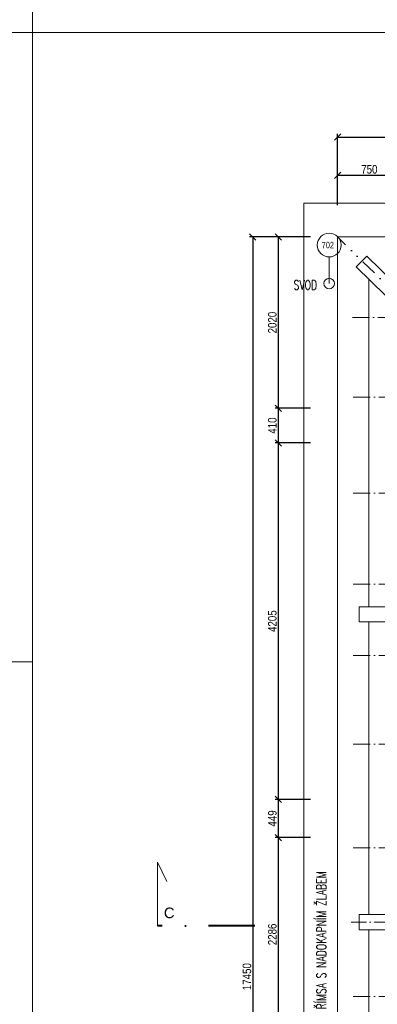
# Model space of a CAD drawing. Header units: millimetres. Extents: x -300958 to -108039, y 30118 to 292543.
# Tile 241 of 256: x -205383 to -201164, y 168044 to 179657. Entities that reach past the tile are written whole.
import ezdxf
from ezdxf.enums import TextEntityAlignment as Align

# ---------------------------------------------------------------- set-up
doc = ezdxf.new("R2010")
doc.units = ezdxf.units.MM
doc.header["$MEASUREMENT"] = 0
for name, pattern in [('ACAD_ISO10W100', [18, 12, -3, 0, -3]), ('CERCHOVANA1', [6, 4, -1, 0, -1]), ('DGN Style 4', [1094.119168, 546.717885, -273.358943, 0.683397, -273.358943]), ('Divide', [31.75, 12.7, -6.35, 0, -6.35, 0, -6.35])]:
    doc.linetypes.add(name, pattern=pattern)
doc.layers.get('0').update_dxf_attribs({"lineweight": 13})
doc.layers.get('Defpoints').update_dxf_attribs({"color": 3, "lineweight": 13})
for name, color, linetype, lineweight in [('A_Krokev', 134, 'CERCHOVANA1', 9), ('A_Pozednice', 102, 'Continuous', 9), ('A_Vazné trámy', 52, 'Continuous', 9), ('C_Lomy střešním pláštěm', 223, 'Divide', 30), ('dims', 7, 'Continuous', 9), ('navrh', 1, 'Continuous', 9), ('popis', 7, 'Continuous', 9), ('PSV', 7, 'Continuous', 13), ('RAMECEK', 7, 'Continuous', 0), ('rez', 7, 'Continuous', 13), ('tenka', 7, 'Continuous', 13)]:
    doc.layers.add(name, color=color, linetype=linetype, lineweight=lineweight)
doc.styles.add('GENERATED_STYLE_8', font='arial.ttf')
doc.styles.add('STYLE-0', font='ARIALN.TTF')
doc.styles.add('Style-Arial', font='arial.ttf')
doc.dimstyles.new('arch', dxfattribs={"dimscale": 50, "dimtxt": 2.5, "dimasz": 2.5, "dimexe": 1.25, "dimexo": 0.9, "dimtad": 1, "dimdec": 0, "dimtxsty": 'STYLE-0', "dimblk": 'ARCHTICK', "dimcen": 2.5, "dimadec": 0, "dimazin": 0, "dimtfac": 1, "dimtdec": 0, "dimtmove": 2, "dimatfit": 3, "dimldrblk": 'ARCHTICK', "dimfxl": 0, "dimarcsym": 0})

# ---------------------------------------------------------------- blocks, each defined once
blk = doc.blocks.new('*U49')
at = {"layer": 'RAMECEK', "linetype": 'Continuous', "lineweight": 0}
blk.add_line((15750, 3712), (15450, 3712), dxfattribs=at)
at = {"layer": 'RAMECEK', "linetype": 'Continuous', "lineweight": 0, "flags": 128}
blk.add_lwpolyline([(-15750, -11138), (15750, -11138), (15750, 11137), (-15750, 11137)], close=True, dxfattribs=at)
blk = doc.blocks.new('_ArchTick')
at = {"color": 0, "linetype": 'ByBlock', "flags": 128}
blk.add_lwpolyline([(-0.5, -0.5), (0.5, 0.5)], dxfattribs=at)
blk = doc.blocks.new('*D2553')
at = {"layer": 'Defpoints', "color": 0, "linetype": 'Continuous'}
for p in [(-185183, 178273), (-201633, 177495), (-185183, 177495)]:
    blk.add_point(p, dxfattribs=at)
at = {"layer": 'dims', "color": 0, "linetype": 'Continuous', "lineweight": -2}
for p, q in [((-201633, 177570), (-201633, 178310)), ((-201633, 178273), (-185183, 178273)), ((-185183, 177570), (-185183, 178310))]:
    blk.add_line(p, q, dxfattribs=at)
at = {"layer": 'dims', "color": 0, "linetype": 'Continuous', "lineweight": -2, "xscale": 75, "yscale": 75, "zscale": 75, "rotation": 180}
blk.add_blockref('_ArchTick', (-201633, 178273), dxfattribs=at)
at = {"layer": 'dims', "color": 0, "linetype": 'Continuous', "lineweight": -2, "xscale": 75, "yscale": 75, "zscale": 75}
blk.add_blockref('_ArchTick', (-185183, 178273), dxfattribs=at)
at = {"layer": 'dims', "color": 0, "linetype": 'Continuous', "insert": (-193408, 178343), "char_height": 100, "attachment_point": 5, "style": 'STYLE-0'}
blk.add_mtext('16450', dxfattribs=at)
blk = doc.blocks.new('*D2554')
at = {"layer": 'Defpoints', "color": 0, "linetype": 'Continuous'}
for p in [(-200883, 177823), (-201633, 177395), (-200883, 177395)]:
    blk.add_point(p, dxfattribs=at)
at = {"layer": 'dims', "color": 0, "linetype": 'Continuous', "lineweight": -2}
for p, q in [((-201633, 177470), (-201633, 177860)), ((-201633, 177823), (-200883, 177823)), ((-200883, 177470), (-200883, 177860))]:
    blk.add_line(p, q, dxfattribs=at)
at = {"layer": 'dims', "color": 0, "linetype": 'Continuous', "lineweight": -2, "xscale": 75, "yscale": 75, "zscale": 75, "rotation": 180}
blk.add_blockref('_ArchTick', (-201633, 177823), dxfattribs=at)
at = {"layer": 'dims', "color": 0, "linetype": 'Continuous', "lineweight": -2, "xscale": 75, "yscale": 75, "zscale": 75}
blk.add_blockref('_ArchTick', (-200883, 177823), dxfattribs=at)
at = {"layer": 'dims', "color": 0, "linetype": 'Continuous', "insert": (-201258, 177892), "char_height": 100, "attachment_point": 5, "style": 'STYLE-0'}
blk.add_mtext('750', dxfattribs=at)
blk = doc.blocks.new('*D2571')
at = {"layer": 'Defpoints', "color": 0, "linetype": 'Continuous'}
for p in [(-201879, 177095), (-202333, 175075), (-201879, 175075)]:
    blk.add_point(p, dxfattribs=at)
at = {"layer": 'dims', "color": 0, "linetype": 'Continuous', "lineweight": -2}
for p, q in [((-201954, 177095), (-202370, 177095)), ((-202333, 177095), (-202333, 175075)), ((-201954, 175075), (-202370, 175075))]:
    blk.add_line(p, q, dxfattribs=at)
at = {"layer": 'dims', "color": 0, "linetype": 'Continuous', "lineweight": -2, "xscale": 75, "yscale": 75, "zscale": 75}
for p, rotation in [((-202333, 177095), 90), ((-202333, 175075), 270)]:
    blk.add_blockref('_ArchTick', p, dxfattribs=dict(at, rotation=rotation))
at = {"layer": 'dims', "color": 0, "linetype": 'Continuous', "insert": (-202402, 176085), "char_height": 100, "attachment_point": 5, "rotation": 90, "style": 'STYLE-0'}
blk.add_mtext('2020', dxfattribs=at)
blk = doc.blocks.new('*D2572')
at = {"layer": 'Defpoints', "color": 0, "linetype": 'Continuous'}
for p in [(-201879, 174665), (-202333, 170460), (-201879, 170460)]:
    blk.add_point(p, dxfattribs=at)
at = {"layer": 'dims', "color": 0, "linetype": 'Continuous', "lineweight": -2}
for p, q in [((-201954, 174665), (-202370, 174665)), ((-202333, 174665), (-202333, 170460)), ((-201954, 170460), (-202370, 170460))]:
    blk.add_line(p, q, dxfattribs=at)
at = {"layer": 'dims', "color": 0, "linetype": 'Continuous', "lineweight": -2, "xscale": 75, "yscale": 75, "zscale": 75}
for p, rotation in [((-202333, 174665), 90), ((-202333, 170460), 270)]:
    blk.add_blockref('_ArchTick', p, dxfattribs=dict(at, rotation=rotation))
at = {"layer": 'dims', "color": 0, "linetype": 'Continuous', "insert": (-202402, 172563), "char_height": 100, "attachment_point": 5, "rotation": 90, "style": 'STYLE-0'}
blk.add_mtext('4205', dxfattribs=at)
blk = doc.blocks.new('*D2573')
at = {"layer": 'Defpoints', "color": 0, "linetype": 'Continuous'}
for p in [(-201879, 170460), (-202333, 170011), (-201879, 170011)]:
    blk.add_point(p, dxfattribs=at)
at = {"layer": 'dims', "color": 0, "linetype": 'Continuous', "lineweight": -2}
for p, q in [((-201954, 170460), (-202370, 170460)), ((-202333, 170460), (-202333, 170011)), ((-201954, 170011), (-202370, 170011))]:
    blk.add_line(p, q, dxfattribs=at)
at = {"layer": 'dims', "color": 0, "linetype": 'Continuous', "lineweight": -2, "xscale": 75, "yscale": 75, "zscale": 75}
for p, rotation in [((-202333, 170460), 90), ((-202333, 170011), 270)]:
    blk.add_blockref('_ArchTick', p, dxfattribs=dict(at, rotation=rotation))
at = {"layer": 'dims', "color": 0, "linetype": 'Continuous', "insert": (-202402, 170236), "char_height": 100, "attachment_point": 5, "rotation": 90, "style": 'STYLE-0'}
blk.add_mtext('449', dxfattribs=at)
blk = doc.blocks.new('*D2574')
at = {"layer": 'Defpoints', "color": 0, "linetype": 'Continuous'}
for p in [(-201879, 170011), (-202333, 167725), (-201879, 167725)]:
    blk.add_point(p, dxfattribs=at)
at = {"layer": 'dims', "color": 0, "linetype": 'Continuous', "lineweight": -2}
for p, q in [((-201954, 170011), (-202370, 170011)), ((-202333, 170011), (-202333, 167725)), ((-201954, 167725), (-202370, 167725))]:
    blk.add_line(p, q, dxfattribs=at)
at = {"layer": 'dims', "color": 0, "linetype": 'Continuous', "lineweight": -2, "xscale": 75, "yscale": 75, "zscale": 75}
for p, rotation in [((-202333, 170011), 90), ((-202333, 167725), 270)]:
    blk.add_blockref('_ArchTick', p, dxfattribs=dict(at, rotation=rotation))
at = {"layer": 'dims', "color": 0, "linetype": 'Continuous', "insert": (-202402, 168868), "char_height": 100, "attachment_point": 5, "rotation": 90, "style": 'STYLE-0'}
blk.add_mtext('2286', dxfattribs=at)
blk = doc.blocks.new('*D2580')
at = {"layer": 'Defpoints', "color": 0, "linetype": 'Continuous'}
for p in [(-201879, 177095), (-202633, 159645), (-201879, 159645)]:
    blk.add_point(p, dxfattribs=at)
at = {"layer": 'dims', "color": 0, "linetype": 'Continuous', "lineweight": -2}
for p, q in [((-201954, 177095), (-202670, 177095)), ((-202633, 177095), (-202633, 159645)), ((-201954, 159645), (-202670, 159645))]:
    blk.add_line(p, q, dxfattribs=at)
at = {"layer": 'dims', "color": 0, "linetype": 'Continuous', "lineweight": -2, "xscale": 75, "yscale": 75, "zscale": 75}
for p, rotation in [((-202633, 177095), 90), ((-202633, 159645), 270)]:
    blk.add_blockref('_ArchTick', p, dxfattribs=dict(at, rotation=rotation))
at = {"layer": 'dims', "color": 0, "linetype": 'Continuous', "insert": (-202702, 168370), "char_height": 100, "attachment_point": 5, "rotation": 90, "style": 'STYLE-0'}
blk.add_mtext('17450', dxfattribs=at)
blk = doc.blocks.new('*D2583')
at = {"layer": 'Defpoints', "color": 0, "linetype": 'Continuous'}
for p in [(-201879, 175075), (-202333, 174665), (-201879, 174665)]:
    blk.add_point(p, dxfattribs=at)
at = {"layer": 'dims', "color": 0, "linetype": 'Continuous', "lineweight": -2}
for p, q in [((-201954, 175075), (-202370, 175075)), ((-202333, 175075), (-202333, 174665)), ((-201954, 174665), (-202370, 174665))]:
    blk.add_line(p, q, dxfattribs=at)
at = {"layer": 'dims', "color": 0, "linetype": 'Continuous', "lineweight": -2, "xscale": 75, "yscale": 75, "zscale": 75}
for p, rotation in [((-202333, 175075), 90), ((-202333, 174665), 270)]:
    blk.add_blockref('_ArchTick', p, dxfattribs=dict(at, rotation=rotation))
at = {"layer": 'dims', "color": 0, "linetype": 'Continuous', "insert": (-202402, 174870), "char_height": 100, "attachment_point": 5, "rotation": 90, "style": 'STYLE-0'}
blk.add_mtext('410', dxfattribs=at)
blk = doc.blocks.new('*U48')
at = {"layer": 'rez', "linetype": 'DGN Style 4', "lineweight": 40}
blk.add_line((-376, 574), (-376, -574), dxfattribs=at)
at = {"layer": 'rez', "linetype": 'Continuous', "lineweight": 0, "flags": 128}
blk.add_lwpolyline([(-376, -574), (376, -574), (146, -464)], dxfattribs=at)

msp = doc.modelspace()

# ---------------------------------------------------------------- linework, layer by layer
at = {"layer": 'A_Krokev', "ltscale": 50}
for p, q in [((-200657.1, 176146.5), (-201473.2, 176146.5)), ((-199747.6, 175206.2), (-201473.2, 175206.2)), ((-199747.6, 174073.2), (-201473.2, 174073.2)), ((-199747.6, 172997.7), (-201473.2, 172997.7)), ((-199747.6, 172158.8), (-201473.2, 172158.8)), ((-199747.6, 171112.4), (-201473.2, 171112.4)), ((-199747.6, 169889.4), (-201473.2, 169889.4)), ((-199747.6, 168135.4), (-201473.2, 168135.4))]:
    msp.add_line(p, q, dxfattribs=at)
at = {"layer": 'A_Pozednice', "ltscale": 0.4}
for points in [[(-201262.7, 176595.4), (-201262.7, 172733.6)], [(-201262.7, 172555.8), (-201262.7, 169101.3)], [(-201262.7, 168923.5), (-201262.7, 165452.1)]]:
    msp.add_lwpolyline(points, dxfattribs=at)
at = {"layer": 'A_Vazné trámy', "ltscale": 0.4}
for points in [[(-201068.5, 176406.2), (-201412.4, 176741.2), (-201287.2, 176867.5), (-200960.2, 176548.9)], [(-201068.5, 172733.7), (-201376.7, 172733.6), (-201376.7, 172555.8), (-201068.5, 172555.9)], [(-201068.5, 169101.4), (-201376.7, 169101.3), (-201376.7, 168923.5), (-201068.5, 168923.6)]]:
    msp.add_lwpolyline(points, dxfattribs=at)
at = {"layer": 'C_Lomy střešním pláštěm', "ltscale": 15}
msp.add_lwpolyline([(-185247.2, 169012.4), (-189362.1, 169016.6), (-193358.5, 169012.4), (-201632.6, 177095)], dxfattribs=at)
at = {"layer": 'navrh', "linetype": 'ACAD_ISO10W100', "ltscale": 15}
msp.add_line((-201473.2, 169012.4), (-199747.6, 169012.4), dxfattribs=at)
at = {"layer": 'PSV', "linetype": 'Continuous', "lineweight": 0}
msp.add_line((-201732.6, 176859.3), (-201732.6, 176545), dxfattribs=at)
msp.add_circle((-201731.7, 176999.3), 140.1, dxfattribs=at)
at = {"layer": 'tenka', "linetype": 'Continuous', "lineweight": 0, "flags": 128}
msp.add_lwpolyline([(-185182.6, 177495), (-202032.6, 177495), (-202032.6, 159245), (-193982.6, 159245), (-193982.6, 160415), (-185282.6, 160415)], dxfattribs=at)
at = {"layer": 'tenka', "linetype": 'Continuous', "flags": 128}
msp.add_lwpolyline([(-185182.6, 177095), (-201632.6, 177095), (-201632.6, 159645), (-194382.6, 159645), (-194382.6, 160815), (-185282.6, 160815)], dxfattribs=at)
at = {"layer": 'tenka', "linetype": 'Continuous'}
msp.add_circle((-201732.6, 176545), 62.5, dxfattribs=at)

# ---------------------------------------------------------------- block references
at = {"layer": 'RAMECEK', "linetype": 'Continuous', "lineweight": 0}
for p in [(-220982.6, 190645), (-189482.6, 190645), (-220982.6, 168370), (-189482.6, 168370)]:
    msp.add_blockref('*U49', p, dxfattribs=at)
at = {"layer": 'rez', "linetype": 'DGN Style 4', "lineweight": 40, "xscale": -1, "rotation": 270}
msp.add_blockref('*U48', (-203181.5, 169346.1), dxfattribs=at)

# ---------------------------------------------------------------- texts
at = {"layer": 'popis', "linetype": 'Continuous', "char_height": 112, "attachment_point": 4, "line_spacing_factor": 0.765173, "style": 'Style-Arial'}
for s, insert, rotation in [('{\\Fromans|c238;\\W0.71429;SVOD}', (-202151.7, 176528.1), 0.00116), ('{\\Fromans|c238;\\W0.71429;HLAVNÍ ŘÍMSA S NADOKAPNÍM ŽLABEM}', (-201824.5, 167567.7), 90.00116)]:
    msp.add_mtext(s, dxfattribs=dict(at, insert=insert, rotation=rotation))
at = {"layer": 'PSV', "linetype": 'Continuous', "lineweight": 0, "style": 'STYLE-0'}
msp.add_text('702', height=75, dxfattribs=at).set_placement((-201747.6, 176999.3), align=Align.MIDDLE_CENTER)
at = {"layer": 'rez', "linetype": 'Continuous', "lineweight": 0, "insert": (-203681.6, 169058), "char_height": 125, "width": 399.92, "attachment_point": 7, "style": 'GENERATED_STYLE_8'}
msp.add_mtext('C', dxfattribs=at)

# ---------------------------------------------------------------- dimensions: what is measured, and where the dimension line sits
at = {"layer": 'dims', "linetype": 'Continuous'}
for base, p1, p2, override, picture, middle in [((-185182.6, 178272.7), (-201632.6, 177495), (-185182.6, 177495), {"dimtxt": 2, "dimasz": 1.5, "dimexe": 0.75, "dimexo": 1.5, "dimgap": 0.375, "dimcen": 0.05}, '*D2553', (-193407.6, 178342.5)), ((-200882.6, 177822.6), (-201632.6, 177395), (-200882.6, 177395), {"dimtxt": 2, "dimasz": 1.5, "dimexe": 0.75, "dimexo": 1.5, "dimgap": 0.375, "dimcen": 0.001}, '*D2554', (-201257.6, 177892.4))]:
    dim = msp.add_linear_dim(base=base, p1=p1, p2=p2, dimstyle='arch', override=override, dxfattribs=at)
    dim.commit()
    dim.dimension.update_dxf_attribs({"geometry": picture, "text_midpoint": middle})
for base, p1, p2, picture, middle in [((-202632.6, 159645), (-201878.7, 177095), (-201878.7, 159645), '*D2580', (-202702.4, 168370)), ((-202332.6, 175075), (-201878.7, 177095), (-201878.7, 175075), '*D2571', (-202402.4, 176085)), ((-202332.6, 174665), (-201878.7, 175075), (-201878.7, 174665), '*D2583', (-202402.4, 174870)), ((-202332.6, 170460.2), (-201878.7, 174665), (-201878.7, 170460.2), '*D2572', (-202402.4, 172562.6)), ((-202332.6, 170011.5), (-201878.7, 170460.2), (-201878.7, 170011.5), '*D2573', (-202402.4, 170235.8)), ((-202332.5916, 167724.9893), (-201878.746, 170011.4635), (-201878.746, 167724.9893), '*D2574', (-202402.3989, 168868.2264))]:
    dim = msp.add_linear_dim(base=base, p1=p1, p2=p2, angle=270, dimstyle='arch', override={"dimtxt": 2, "dimasz": 1.5, "dimexe": 0.75, "dimexo": 1.5, "dimgap": 0.375, "dimcen": 0.05}, dxfattribs=at)
    dim.commit()
    dim.dimension.update_dxf_attribs({"geometry": picture, "text_midpoint": middle})

doc.saveas('drawing.dxf')
